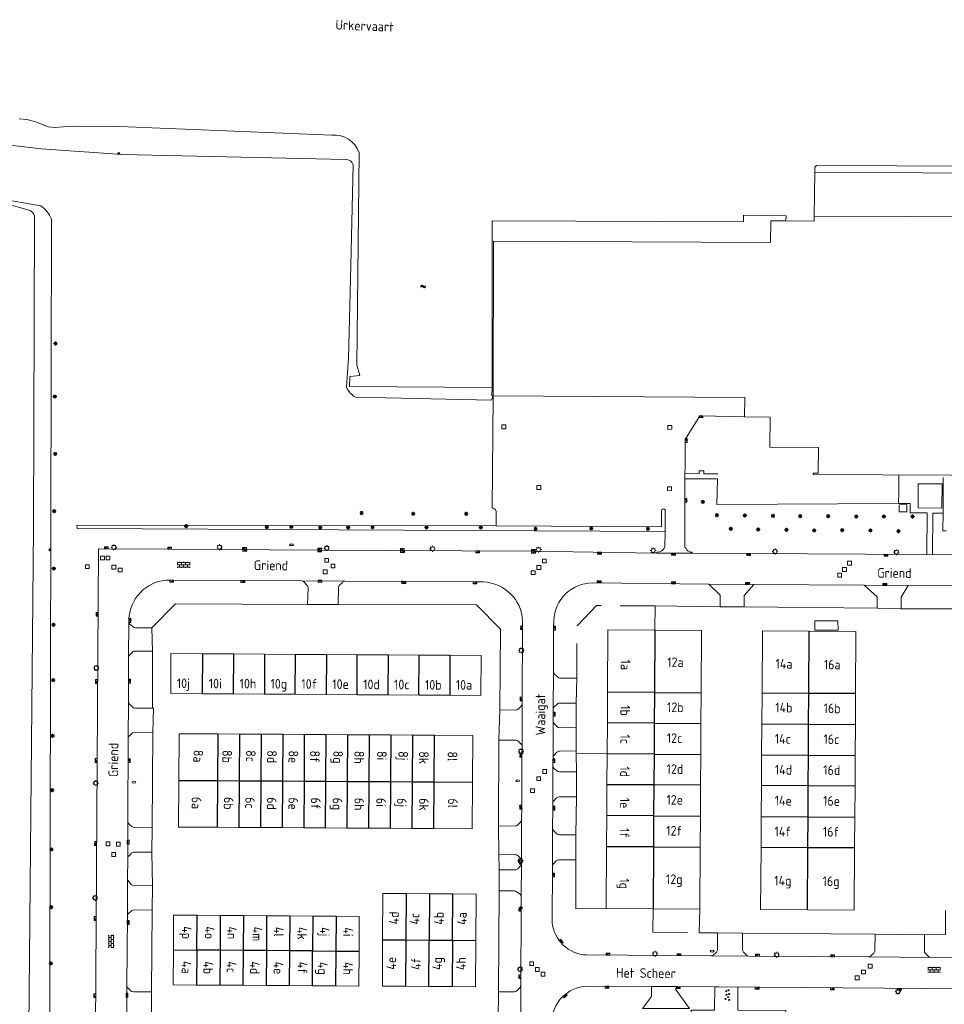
# Model space of a CAD drawing. Extents: x 168769 to 512904, y 516715 to 1559940.
# Tile 34 of 186: x 171259 to 171499, y 518674 to 518929. Entities that reach past the tile are written whole.
import ezdxf

# ---------------------------------------------------------------- set-up
doc = ezdxf.new("R2010")
doc.units = 0
doc.header["$MEASUREMENT"] = 0
doc.linetypes.add('LP', pattern=[14, 9, -5])
doc.layers.get('0').update_dxf_attribs({"linetype": 'CONTINUOUS'})
for name, color, linetype, lineweight in [('+Overig_opstal_BWT', 4, 'CONTINUOUS', 0), ('B01_HOOFDGEBOUW', 10, 'CONTINUOUS', 0), ('B02_bijgebouw', 12, 'CONTINUOUS', 0), ('B07_scheidingsmuur', 14, 'CONTINUOUS', 25), ('Q07_KADEMUUR', 7, 'CONTINUOUS', 0), ('Q21_LANTAARNPAAL', 7, 'CONTINUOUS', 18), ('Q23_kolk', 7, 'CONTINUOUS', 18), ('Q26_BOOM', 7, 'CONTINUOUS', 18), ('Q28_rioolput', 7, 'CONTINUOUS', 18), ('Q92_BRANDKRAAN', 7, 'CONTINUOUS', 0), ('Q96_STRAATKOLK', 7, 'CONTINUOUS', 0), ('Q97_TROTTOIRKOLK', 7, 'CONTINUOUS', 0), ('S02_symb_open_verh', 7, 'CONTINUOUS', 13), ('T03_HEK', 34, 'CONTINUOUS', 0), ('T09_INSTEEKSLOOT', 72, 'CONTINUOUS', 0), ('T51_CULTUURSCHEIDING', 3, 'CONTINUOUS', 0), ('V00_kant_verharding', 252, 'CONTINUOUS', 0), ('V012_Kant_beton_verh', 252, 'CONTINUOUS', 0), ('W00_KANT_WATER', 140, 'CONTINUOUS', 0)]:
    doc.layers.add(name, color=color, linetype=linetype, lineweight=lineweight)
for name, color, linetype in [('S04_Talud', 7, 'CONTINUOUS'), ('S05_Water', 132, 'CONTINUOUS'), ('S10_Beton', 7, 'CONTINUOUS'), ('Z02_Huisnummer', 253, 'CONTINUOUS'), ('Z06_STRAATNAAM', 7, 'CONTINUOUS'), ('Z07_WATERLOOPNAAM', 7, 'CONTINUOUS')]:
    doc.layers.add(name, color=color, linetype=linetype)
doc.styles.add('ISOCP', font='isocp.shx', dxfattribs={"height": 1.8})

# ---------------------------------------------------------------- blocks, each defined once
blk = doc.blocks.new('Q28')
at = {"color": 0}
blk.add_lwpolyline([(1, 1), (1, -1), (-1, -1), (-1, 1)], close=True, dxfattribs=at)
blk = doc.blocks.new('Q92')
at = {"color": 0}
blk.add_ellipse((0, 0), major_axis=(-0.991, 0), ratio=0.499983, start_param=1.570796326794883, end_param=7.853981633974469, dxfattribs=at)
blk = doc.blocks.new('Q96')
for p, q in [((-1, 0.88), (1, 0.88)), ((-1, 0.75), (1, 0.75)), ((-1, 0.63), (1, 0.63)), ((-1, 0.5), (1, 0.5)), ((-1, 0.38), (1, 0.38)), ((-1, 0.25), (1, 0.25)), ((-1, 0.12), (1, 0.12))]:
    blk.add_line(p, q)
at = {"color": 0}
blk.add_lwpolyline([(1, 1), (1, 0), (-1, 0), (-1, 1), (1, 1)], dxfattribs=at)
blk = doc.blocks.new('S024')
at = {"color": 0}
for p, q in [((0, 1.2), (6.7, 1.2)), ((0, 0), (6.7, 0)), ((0.2, 1.2), (0.2, 0)), ((1.25, 1.5), (1.25, 1.2)), ((1.25, 0), (1.25, -1.2)), ((2.3, 1.2), (2.3, 0)), ((3.35, 1.5), (3.35, 1.2)), ((3.35, 0), (3.35, -1.2)), ((4.4, 1.2), (4.4, 0)), ((5.45, 1.5), (5.45, 1.2)), ((5.45, 0), (5.45, -1.2)), ((6.5, 1.2), (6.5, 0)), ((0, -1.2), (6.7, -1.2)), ((0.2, -1.2), (0.2, -1.5)), ((2.3, -1.2), (2.3, -1.5)), ((4.4, -1.2), (4.4, -1.5)), ((6.5, -1.2), (6.5, -1.5))]:
    blk.add_line(p, q, dxfattribs=at)
blk = doc.blocks.new('S05')
at = {"color": 0}
for p, q in [((0.08, 0.3), (0.38, 0.59)), ((0.11, -0.19), (0.41, 0.09)), ((0.38, 0.59), (0.68, 0.71)), ((0.41, 0.09), (0.71, 0.21)), ((0.68, 0.71), (1.01, 0.62)), ((0.71, 0.21), (1.02, 0.12)), ((1.01, 0.62), (1.33, 0.37)), ((1.02, 0.12), (1.36, -0.12)), ((1.33, 0.37), (1.66, 0.13)), ((1.66, 0.13), (1.97, 0.04)), ((1.97, 0.04), (2.28, 0.16)), ((2.28, 0.16), (2.58, 0.44)), ((1.36, -0.12), (1.68, -0.37)), ((1.68, -0.37), (2, -0.46)), ((2, -0.46), (2.31, -0.33)), ((2.31, -0.33), (2.61, -0.05))]:
    blk.add_line(p, q, dxfattribs=at)
blk = doc.blocks.new('Q21')
at = {"color": 0}
for points in [[(-1.5, 0), (-1, 0)], [(-1.06, 1.06), (-0.71, 0.71)], [(0, 1.5), (0, 1)], [(1.06, 1.06), (0.71, 0.71)], [(1.5, 0), (1, 0)], [(-1.06, -1.06), (-0.71, -0.71)], [(0, -1.5), (0, -1)], [(1.06, -1.06), (0.71, -0.71)]]:
    blk.add_lwpolyline(points, dxfattribs=at)
blk.add_circle((0, 0), 1, dxfattribs=at)
blk = doc.blocks.new('Q26')
at = {"color": 0}
for p, q in [((-1, 0), (1, 0)), ((-0.7, 0.7), (0.7, -0.7)), ((0.7, 0.7), (-0.7, -0.7)), ((0, 1), (0, -1))]:
    blk.add_line(p, q, dxfattribs=at)
blk = doc.blocks.new('Q23')
at = {"color": 0}
blk.add_lwpolyline([(0.99, -0.5), (-0.99, -0.5), (-0.99, 0.5), (0.99, 0.5), (0.99, -0.5)], dxfattribs=at)
blk = doc.blocks.new('Q97')
blk.add_hatch(color=256).paths.add_polyline_path([(-1, 1), (-1, 0), (1, 1)])
blk.add_line((1, 1), (-1, 0))
at = {"color": 0}
for points in [[(-1, 0), (-1, 1), (1, 1), (1, 0), (-1, 0)], [(0, 0.8), (0, 1)]]:
    blk.add_lwpolyline(points, dxfattribs=at)
blk = doc.blocks.new('S04')
at = {"color": 0}
for p, q in [((0, 0.5), (0.5, 0.5)), ((0, 0.25), (1, 0.25)), ((0, 0), (0.5, 0)), ((0, -0.25), (1, -0.25)), ((0, -0.5), (0.5, -0.5))]:
    blk.add_line(p, q, dxfattribs=at)
blk = doc.blocks.new('BETON4')
for centre in [(-2.522, 0.677), (-0.58, 1.017), (1.096, 0.407), (2.536, 0.927), (-2.022, -0.677), (-0.17, -0.453), (2.008, -0.927)]:
    blk.add_circle(centre, 0.24)

msp = doc.modelspace()

# ---------------------------------------------------------------- linework, layer by layer
at = {"layer": '+Overig_opstal_BWT'}
msp.add_lwpolyline([(171464.97, 518772.95), (171465, 518770.52), (171471.01, 518770.5), (171470.98, 518772.94), (171464.97, 518772.95)], dxfattribs=at)
at = {"layer": 'B01_HOOFDGEBOUW'}
for points in [[(171381.69, 518831.28), (171446.83, 518830.8), (171446.82, 518825.83), (171453.44, 518825.78), (171453.39, 518817.98), (171465.97, 518817.89), (171465.86, 518811.23), (171464.54, 518811.24), (171464.54, 518810.87), (171535.91, 518810.54), (171535.91, 518810.91), (171533.24, 518810.93), (171533.49, 518877.2), (171536.2, 518877.19), (171536.2, 518877.56), (171464.85, 518877.84)], [(171464.85, 518877.84), (171464.85, 518876.54), (171457.52, 518876.59)], [(171457.52, 518876.59), (171453.59, 518876.6), (171453.56, 518871.05), (171381.77, 518871.35), (171381.69, 518831.28)], [(171486.84, 518803.06), (171488.83, 518803.09), (171488.86, 518801.24), (171486.87, 518801.21), (171486.84, 518803.06)], [(171423.55, 518770.51), (171411.42, 518770.58), (171411.32, 518754.48)], [(171435.66, 518770.44), (171423.55, 518770.51)], [(171435.56, 518754.33), (171435.66, 518770.44)], [(171463.55, 518770.27), (171451.44, 518770.35), (171451.34, 518754.23)], [(171475.56, 518754.08), (171475.66, 518770.19), (171463.55, 518770.27)], [(171298.16, 518754.1), (171298.22, 518764.46), (171306.49, 518764.41)], [(171306.49, 518764.41), (171314.49, 518764.36)], [(171314.49, 518764.36), (171322.49, 518764.31)], [(171322.49, 518764.31), (171330.49, 518764.27)], [(171330.49, 518764.27), (171338.49, 518764.22)], [(171338.49, 518764.22), (171346.49, 518764.17)], [(171346.49, 518764.17), (171354.49, 518764.12)], [(171354.49, 518764.12), (171362.49, 518764.07)], [(171362.49, 518764.07), (171370.49, 518764.02)], [(171370.49, 518764.02), (171378.57, 518763.97), (171378.51, 518753.61), (171370.43, 518753.66)], [(171306.43, 518754.05), (171298.16, 518754.1)], [(171314.43, 518754), (171306.43, 518754.05)], [(171322.43, 518753.95), (171314.43, 518754)], [(171330.43, 518753.91), (171322.43, 518753.95)], [(171338.43, 518753.86), (171330.43, 518753.91)], [(171346.43, 518753.81), (171338.43, 518753.86)], [(171354.43, 518753.76), (171346.43, 518753.81)], [(171362.43, 518753.71), (171354.43, 518753.76)], [(171370.43, 518753.66), (171362.43, 518753.71)], [(171411.32, 518754.48), (171411.27, 518746.48)], [(171435.51, 518746.33), (171435.56, 518754.33)], [(171451.34, 518754.23), (171451.28, 518746.23)], [(171475.51, 518746.08), (171475.56, 518754.08)], [(171411.27, 518746.48), (171411.22, 518738.48)], [(171435.46, 518738.33), (171435.51, 518746.33)], [(171451.28, 518746.23), (171451.23, 518738.23)], [(171475.46, 518738.08), (171475.51, 518746.08)], [(171300.23, 518731.61), (171300.32, 518743.71)], [(171300.32, 518743.71), (171310.36, 518743.65)], [(171310.36, 518743.65), (171315.96, 518743.61)], [(171315.96, 518743.61), (171321.56, 518743.58)], [(171321.56, 518743.58), (171327.16, 518743.55)], [(171327.16, 518743.55), (171332.76, 518743.51)], [(171332.76, 518743.51), (171338.36, 518743.48)], [(171338.36, 518743.48), (171343.96, 518743.45)], [(171343.96, 518743.45), (171349.56, 518743.41)], [(171349.56, 518743.41), (171355.16, 518743.38)], [(171355.16, 518743.38), (171360.76, 518743.35)], [(171360.76, 518743.35), (171366.36, 518743.31)], [(171366.36, 518743.31), (171376.41, 518743.25)], [(171376.41, 518743.25), (171376.34, 518731.16)], [(171411.22, 518738.48), (171411.17, 518730.48)], [(171435.41, 518730.33), (171435.46, 518738.33)], [(171451.23, 518738.23), (171451.18, 518730.24)], [(171475.41, 518730.08), (171475.46, 518738.08)], [(171300.15, 518719.52), (171300.23, 518731.61)], [(171376.34, 518731.16), (171376.26, 518719.06)], [(171411.17, 518730.48), (171411.12, 518722.48)], [(171435.35, 518722.33), (171435.41, 518730.33)], [(171451.18, 518730.24), (171451.13, 518722.24)], [(171475.36, 518722.08), (171475.41, 518730.08)], [(171411.12, 518722.48), (171411.07, 518714.41)], [(171435.3, 518714.33), (171435.35, 518722.33)], [(171451.13, 518722.24), (171451.08, 518714.24)], [(171475.31, 518714.08), (171475.36, 518722.08)], [(171310.21, 518719.46), (171300.15, 518719.52)], [(171315.81, 518719.43), (171310.21, 518719.46)], [(171321.41, 518719.39), (171315.81, 518719.43)], [(171327.01, 518719.36), (171321.41, 518719.39)], [(171332.61, 518719.33), (171327.01, 518719.36)], [(171338.21, 518719.29), (171332.61, 518719.33)], [(171343.81, 518719.26), (171338.21, 518719.29)], [(171349.41, 518719.23), (171343.81, 518719.26)], [(171355.01, 518719.19), (171349.41, 518719.23)], [(171360.61, 518719.16), (171355.01, 518719.19)], [(171366.21, 518719.12), (171360.61, 518719.16)], [(171376.26, 518719.06), (171366.21, 518719.12)], [(171411.07, 518714.41), (171410.97, 518698.36), (171423.09, 518698.29)], [(171423.09, 518698.29), (171435.2, 518698.22), (171435.3, 518714.33)], [(171451.08, 518714.24), (171450.97, 518698.11), (171463.08, 518698.05)], [(171475.2, 518697.97), (171475.31, 518714.08)], [(171353.13, 518702.31), (171353.05, 518690.3)], [(171359.21, 518702.27), (171353.13, 518702.31)], [(171365.21, 518702.23), (171359.21, 518702.27)], [(171371.2, 518702.18), (171365.21, 518702.23)], [(171377.19, 518690.13), (171377.26, 518702.14), (171371.2, 518702.18)], [(171304.99, 518696.63), (171298.89, 518696.67), (171298.85, 518687.67)], [(171310.99, 518696.59), (171304.99, 518696.63)], [(171316.99, 518696.55), (171310.99, 518696.59)], [(171322.99, 518696.51), (171316.99, 518696.55)], [(171328.99, 518696.47), (171322.99, 518696.51)], [(171334.99, 518696.43), (171328.99, 518696.47)], [(171340.99, 518696.39), (171334.99, 518696.43)], [(171347.01, 518696.35), (171340.99, 518696.39)], [(171346.97, 518687.34), (171347.01, 518696.35)], [(171463.08, 518698.05), (171475.2, 518697.97)], [(171353.05, 518690.3), (171352.98, 518678.3), (171359.03, 518678.26)], [(171371.03, 518678.17), (171377.11, 518678.13), (171377.19, 518690.13)], [(171298.85, 518687.67), (171298.82, 518678.61), (171304.87, 518678.57)], [(171340.87, 518678.33), (171346.93, 518678.29), (171346.97, 518687.34)], [(171304.87, 518678.57), (171310.87, 518678.53)], [(171310.87, 518678.53), (171316.87, 518678.49)], [(171316.87, 518678.49), (171322.87, 518678.45)], [(171322.87, 518678.45), (171328.87, 518678.41)], [(171328.87, 518678.41), (171334.87, 518678.37)], [(171334.87, 518678.37), (171340.87, 518678.33)], [(171359.03, 518678.26), (171365.03, 518678.22)], [(171365.03, 518678.22), (171371.03, 518678.17)]]:
    msp.add_lwpolyline(points, dxfattribs=at)
at = {"layer": 'B02_bijgebouw'}
msp.add_lwpolyline([(171491.8, 518808.44), (171497.95, 518808.42), (171497.9, 518802.18), (171491.75, 518802.2), (171491.8, 518808.44)], dxfattribs=at)
at = {"layer": 'B07_scheidingsmuur'}
for points in [[(171423.55, 518770.51), (171423.45, 518754.4)], [(171463.45, 518754.16), (171463.55, 518770.27)], [(171306.43, 518754.05), (171306.49, 518764.41)], [(171314.43, 518754), (171314.49, 518764.36)], [(171322.49, 518764.31), (171322.43, 518753.95)], [(171330.43, 518753.91), (171330.49, 518764.27)], [(171338.49, 518764.22), (171338.43, 518753.86)], [(171346.43, 518753.81), (171346.49, 518764.17)], [(171354.49, 518764.12), (171354.43, 518753.76)], [(171362.43, 518753.71), (171362.49, 518764.07)], [(171370.49, 518764.02), (171370.43, 518753.66)], [(171423.45, 518754.4), (171411.32, 518754.48)], [(171423.45, 518754.4), (171423.39, 518746.4)], [(171423.45, 518754.4), (171435.56, 518754.33)], [(171463.45, 518754.16), (171451.34, 518754.23)], [(171463.39, 518746.16), (171463.45, 518754.16)], [(171475.56, 518754.08), (171463.45, 518754.16)], [(171423.39, 518746.4), (171411.27, 518746.48)], [(171423.39, 518746.4), (171423.35, 518738.41)], [(171423.39, 518746.4), (171435.51, 518746.33)], [(171451.28, 518746.23), (171463.39, 518746.16)], [(171463.34, 518738.16), (171463.39, 518746.16)], [(171463.39, 518746.16), (171475.51, 518746.08)], [(171310.36, 518743.65), (171310.29, 518731.55)], [(171315.96, 518743.61), (171315.89, 518731.52)], [(171321.56, 518743.58), (171321.49, 518731.49)], [(171327.16, 518743.55), (171327.09, 518731.45)], [(171332.76, 518743.51), (171332.69, 518731.42)], [(171338.36, 518743.48), (171338.29, 518731.39)], [(171343.96, 518743.45), (171343.89, 518731.35)], [(171349.56, 518743.41), (171349.49, 518731.32)], [(171355.16, 518743.38), (171355.09, 518731.29)], [(171360.76, 518743.35), (171360.69, 518731.25)], [(171366.36, 518743.31), (171366.29, 518731.22)], [(171423.35, 518738.41), (171411.22, 518738.48)], [(171423.35, 518738.41), (171423.3, 518730.41)], [(171423.35, 518738.41), (171435.46, 518738.33)], [(171451.23, 518738.23), (171463.34, 518738.16)], [(171463.29, 518730.16), (171463.34, 518738.16)], [(171463.34, 518738.16), (171475.46, 518738.08)], [(171300.23, 518731.61), (171310.29, 518731.55)], [(171310.29, 518731.55), (171310.21, 518719.46)], [(171310.29, 518731.55), (171315.89, 518731.52)], [(171315.89, 518731.52), (171315.81, 518719.43)], [(171315.89, 518731.52), (171321.49, 518731.49)], [(171321.49, 518731.49), (171321.41, 518719.39)], [(171321.49, 518731.49), (171327.09, 518731.45)], [(171327.09, 518731.45), (171327.01, 518719.36)], [(171327.09, 518731.45), (171332.69, 518731.42)], [(171332.69, 518731.42), (171332.61, 518719.33)], [(171332.69, 518731.42), (171338.29, 518731.39)], [(171338.29, 518731.39), (171338.21, 518719.29)], [(171338.29, 518731.39), (171343.89, 518731.35)], [(171343.89, 518731.35), (171343.81, 518719.26)], [(171343.89, 518731.35), (171349.49, 518731.32)], [(171349.49, 518731.32), (171349.41, 518719.23)], [(171349.49, 518731.32), (171355.09, 518731.29)], [(171355.09, 518731.29), (171355.01, 518719.19)], [(171355.09, 518731.29), (171360.69, 518731.25)], [(171360.69, 518731.25), (171360.61, 518719.16)], [(171360.69, 518731.25), (171366.29, 518731.22)], [(171366.29, 518731.22), (171366.21, 518719.12)], [(171366.29, 518731.22), (171376.34, 518731.16)], [(171423.3, 518730.41), (171411.17, 518730.48)], [(171423.3, 518730.41), (171423.24, 518722.41)], [(171435.41, 518730.33), (171423.3, 518730.41)], [(171463.29, 518730.16), (171451.18, 518730.24)], [(171463.24, 518722.16), (171463.29, 518730.16)], [(171475.41, 518730.08), (171463.29, 518730.16)], [(171423.24, 518722.41), (171411.12, 518722.48)], [(171423.24, 518722.41), (171423.19, 518714.41)], [(171423.24, 518722.41), (171435.35, 518722.33)], [(171451.13, 518722.24), (171463.24, 518722.16)], [(171463.19, 518714.16), (171463.24, 518722.16)], [(171463.24, 518722.16), (171475.36, 518722.08)], [(171423.19, 518714.41), (171411.07, 518714.41)], [(171423.19, 518714.41), (171423.09, 518698.29)], [(171423.19, 518714.41), (171435.3, 518714.33)], [(171463.19, 518714.16), (171451.08, 518714.24)], [(171463.08, 518698.05), (171463.19, 518714.16)], [(171475.31, 518714.08), (171463.19, 518714.16)], [(171359.12, 518690.26), (171359.21, 518702.27)], [(171365.21, 518702.23), (171365.12, 518690.21)], [(171371.12, 518690.17), (171371.2, 518702.18)], [(171304.93, 518687.62), (171304.99, 518696.63)], [(171310.99, 518696.59), (171310.93, 518687.58)], [(171316.99, 518696.55), (171316.93, 518687.54)], [(171322.99, 518696.51), (171322.93, 518687.5)], [(171328.99, 518696.47), (171328.93, 518687.46)], [(171334.99, 518696.43), (171334.93, 518687.42)], [(171340.99, 518696.39), (171340.93, 518687.38)], [(171353.05, 518690.3), (171359.12, 518690.26)], [(171359.03, 518678.26), (171359.12, 518690.26)], [(171359.12, 518690.26), (171365.12, 518690.21)], [(171365.03, 518678.22), (171365.12, 518690.21)], [(171365.12, 518690.21), (171371.12, 518690.17)], [(171371.12, 518690.17), (171371.03, 518678.17)], [(171371.12, 518690.17), (171377.19, 518690.13)], [(171298.85, 518687.67), (171304.93, 518687.62)], [(171304.93, 518687.62), (171304.87, 518678.57)], [(171310.93, 518687.58), (171304.93, 518687.62)], [(171310.93, 518687.58), (171310.87, 518678.53)], [(171316.93, 518687.54), (171310.93, 518687.58)], [(171316.93, 518687.54), (171316.87, 518678.49)], [(171322.93, 518687.5), (171316.93, 518687.54)], [(171322.93, 518687.5), (171322.87, 518678.45)], [(171328.93, 518687.46), (171322.93, 518687.5)], [(171328.93, 518687.46), (171328.87, 518678.41)], [(171334.93, 518687.42), (171328.93, 518687.46)], [(171334.87, 518678.37), (171334.93, 518687.42)], [(171334.93, 518687.42), (171340.93, 518687.38)], [(171340.93, 518687.38), (171340.87, 518678.33)], [(171340.93, 518687.38), (171346.97, 518687.34)]]:
    msp.add_lwpolyline(points, dxfattribs=at)
at = {"layer": 'Q07_KADEMUUR'}
for points in [[(171548.8, 518890.66), (171465.42, 518890.96), (171464.99, 518890.56), (171464.98, 518889.18)], [(171464.98, 518889.18), (171464.85, 518877.84)], [(171457.52, 518876.59), (171457.57, 518877.96), (171446.54, 518878.06), (171446.54, 518876.35), (171381.44, 518876.64), (171381.4, 518833.41)], [(171381.4, 518833.41), (171344.46, 518833.65)], [(171381.4, 518833.41), (171381.33, 518831.3), (171381.69, 518831.28)]]:
    msp.add_lwpolyline(points, dxfattribs=at)
at = {"layer": 'T03_HEK', "linetype": 'LP'}
for points in [[(171498.22, 518801.08), (171498.27, 518810.71)], [(171541, 518796), (171498.19, 518796.25), (171498.22, 518801.08)], [(171403.34, 518758.12), (171403.42, 518771.65), (171408.45, 518776.91)], [(171423.57, 518770.58), (171423.62, 518776.81), (171408.45, 518776.91)], [(171403.18, 518745.28), (171403.22, 518751.63)], [(171403.21, 518738.56), (171403.16, 518739.22)], [(171403.21, 518738.56), (171411.22, 518738.49)], [(171423.09, 518698.29), (171423.06, 518692.23), (171435.08, 518692.12), (171435.2, 518698.22)]]:
    msp.add_lwpolyline(points, dxfattribs=at)
at = {"layer": 'T09_INSTEEKSLOOT'}
for points in [[(171381.69, 518831.28), (171381.29, 518830.12), (171346.12, 518830.9, -0.187436), (171343.67, 518833.51), (171344.21, 518841.03), (171344.73, 518861.46), (171345.45, 518891.1, 0.327973), (171343.48, 518892.55), (171285.64, 518893.78), (171264.61, 518895.32), (171255.83, 518896.29)], [(171266.78, 518639.68), (171267.27, 518877.06, 0.14346), (171264.55, 518880.48), (171253.5, 518882.41, 0.23998), (171251.02, 518879.79)]]:
    msp.add_lwpolyline(points, format="xyb", dxfattribs=at)
at = {"layer": 'T51_CULTUURSCHEIDING'}
for points in [[(171486.7, 518803.33), (171439.63, 518803.13), (171439.76, 518809.72)], [(171426.2, 518796.12), (171273.94, 518796.91), (171273.87, 518797.73), (171382.46, 518797.55)], [(171293.31, 518771.15), (171299.42, 518777.38)], [(171299.42, 518777.38), (171333.62, 518777.18)], [(171383.37, 518749.86), (171383.55, 518770.76), (171377.33, 518777.07), (171341.57, 518777.16)], [(171423.62, 518776.81), (171440.46, 518776.59)], [(171446.66, 518776.55), (171481.18, 518776.21)], [(171487.37, 518776.1), (171511.48, 518776.08)], [(171293.42, 518765.11), (171293.43, 518750.34)], [(171293.54, 518744), (171293.37, 518719.33)], [(171383.19, 518742.05), (171383.06, 518719.78)], [(171403.26, 518733.79), (171403.21, 518738.56)], [(171403.11, 518717.52), (171403.24, 518727.33)], [(171293.31, 518712.97), (171293.4, 518704.24)], [(171383.19, 518712.4), (171383.24, 518708.44)], [(171403.1, 518711.03), (171403.1, 518698.33), (171410.97, 518698.36)], [(171383.05, 518676.81), (171383.22, 518702.99)], [(171293.36, 518698), (171293.2, 518676.77)], [(171493.41, 518691.53), (171498.81, 518691.64), (171498.81, 518697.84)], [(171435.08, 518692.12), (171439.81, 518692.11)], [(171446.28, 518691.98), (171480.62, 518691.76)]]:
    msp.add_lwpolyline(points, dxfattribs=at)
at = {"layer": 'V00_kant_verharding'}
for p, q in [((171437.58, 518782.44), (171440.49, 518779.57)), ((171449.18, 518782.37), (171437.58, 518782.44)), ((171446.69, 518779.51), (171449.18, 518782.37)), ((171440.49, 518779.57), (171440.46, 518776.59)), ((171446.66, 518776.55), (171446.69, 518779.51)), ((171333.62, 518777.18), (171341.57, 518777.16)), ((171440.46, 518776.59), (171446.66, 518776.55)), ((171383.37, 518749.86), (171383.19, 518742.05)), ((171383.06, 518719.78), (171383.19, 518712.4)), ((171383.24, 518708.44), (171383.22, 518702.99))]:
    msp.add_line(p, q, dxfattribs=at)
for points in [[(171548.8, 518890.66), (171548.71, 518888.92), (171464.98, 518889.18)], [(171439.89, 518811.01), (171436.21, 518811.03), (171436.23, 518811.8), (171435.02, 518811.8), (171435.03, 518811.02), (171431.36, 518811.13)], [(171493.99, 518790.13), (171494.06, 518800.91), (171489.68, 518800.94), (171489.72, 518803.33), (171486.7, 518803.33), (171486.73, 518806.34), (171486.78, 518810.77)], [(171439.76, 518809.72), (171431.38, 518809.76)], [(171495.52, 518790.12), (171495.56, 518800.89), (171498.22, 518800.87)], [(171407.63, 518790.76), (171424.09, 518790.53)], [(171424.09, 518790.53), (171433.21, 518790.46)], [(171298.42, 518783.49), (171316.86, 518783.37), (171332.09, 518783.28)], [(171332.09, 518783.28), (171343.29, 518783.21)], [(171343.29, 518783.21), (171358.53, 518783.15), (171376.97, 518783.06), (171379.21, 518783.03)], [(171407.42, 518782.78), (171437.58, 518782.44)], [(171449.18, 518782.37), (171477.8, 518782.16)], [(171477.8, 518782.16), (171489.2, 518782.08)], [(171481.18, 518776.21), (171481.17, 518779.19), (171477.8, 518782.16)], [(171489.2, 518782.08), (171487.39, 518779.05), (171487.37, 518776.14)], [(171489.2, 518782.08), (171525.6, 518781.82)], [(171487.37, 518776.1), (171481.18, 518776.21)], [(171287.33, 518772.73), (171287.26, 518763.53)], [(171389.31, 518772.98), (171389.31, 518771.19), (171389.21, 518752.71), (171389.2, 518751.48)], [(171293.31, 518771.15), (171293.42, 518765.11)], [(171287.26, 518763.53), (171287.22, 518752.02)], [(171397.31, 518759.8), (171397.24, 518749.98)], [(171403.22, 518751.63), (171403.34, 518758.12)], [(171287.22, 518752.02), (171287.14, 518742.46)], [(171293.43, 518750.34), (171293.67, 518750.33)], [(171293.67, 518750.33), (171293.54, 518744)], [(171389.2, 518751.48), (171389.17, 518740.39)], [(171397.22, 518746.99), (171397.24, 518748.75), (171397.24, 518749.98)], [(171397.22, 518746.99), (171397.19, 518737.48)], [(171403.16, 518739.22), (171403.18, 518745.28)], [(171287.14, 518742.46), (171287.04, 518721.01)], [(171389.17, 518740.39), (171389.13, 518738.13), (171389.09, 518724.67), (171389.05, 518721.42)], [(171397.17, 518735.48), (171397.17, 518736.73), (171397.19, 518737.48)], [(171397.17, 518735.48), (171397.12, 518725.65)], [(171403.24, 518727.33), (171403.26, 518733.79)], [(171397.09, 518719.2), (171397.12, 518724.42), (171397.12, 518725.65)], [(171287.04, 518721.01), (171287.02, 518711.32)], [(171293.37, 518719.33), (171293.31, 518712.97)], [(171389.05, 518721.42), (171389, 518710.64)], [(171397.06, 518709.32), (171397.09, 518719.2)], [(171403.11, 518717.52), (171403.1, 518711.03)], [(171287.02, 518711.32), (171286.99, 518706.06)], [(171389, 518710.15), (171388.96, 518701.41)], [(171389, 518710.64), (171389.01, 518710.39), (171389, 518710.15)], [(171286.99, 518706.06), (171286.93, 518696.46)], [(171293.4, 518704.24), (171293.36, 518698)], [(171388.96, 518701.41), (171388.93, 518698.19), (171388.81, 518678.51)], [(171286.93, 518696.46), (171286.82, 518678.5)], [(171439.81, 518692.11), (171446.28, 518691.98)], [(171480.62, 518691.76), (171493.41, 518691.53)], [(171438.07, 518686.12), (171447.94, 518686.07)], [(171447.94, 518686.07), (171478.86, 518685.85)], [(171478.86, 518685.85), (171495.06, 518685.68)], [(171495.06, 518685.68), (171503.25, 518685.61)], [(171286.82, 518678.5), (171286.67, 518660.15)], [(171388.74, 518660.82), (171388.81, 518678.51)], [(171422.68, 518678.21), (171405.92, 518678.31)], [(171420.4, 518672.46), (171422.66, 518675.55), (171422.68, 518678.21), (171429.41, 518678.15), (171428.89, 518677.47), (171432.54, 518672.46), (171420.4, 518672.46)], [(171525.85, 518677.41), (171429.41, 518678.15)], [(171293.2, 518676.77), (171293.21, 518661.69)], [(171382.87, 518662.5), (171383.05, 518676.66)]]:
    msp.add_lwpolyline(points, dxfattribs=at)
for points in [[(171381.69, 518831.28), (171381.39, 518802.18, -0.448604), (171382.47, 518801.17), (171382.46, 518797.55), (171425.27, 518797.32), (171425.3, 518801.45, -1.065467), (171426.28, 518801.47), (171426.2, 518796.12), (171426.14, 518792.14, -0.304973), (171424.11, 518790.71), (171424.09, 518790.53)], [(171433.21, 518790.46), (171433.2, 518790.72, -0.374788), (171431.29, 518792.73), (171431.32, 518795.98), (171431.36, 518804.18), (171431.4, 518819.7), (171431.4, 518819.97), (171435.22, 518826.11), (171435.52, 518826.1), (171446.82, 518825.83)], [(171433.21, 518790.46), (171537.84, 518789.88), (171537.86, 518790.19, 0.408621), (171539.96, 518792.13), (171539.98, 518795.64), (171549.98, 518795.51), (171549.96, 518791.95, 0.351932), (171551.79, 518790.05)], [(171273.35, 518487.67, 0.221966), (171277.85, 518495.4), (171278.18, 518584.06), (171278.5, 518639.47), (171279.42, 518791.61), (171297.88, 518791.53), (171336.76, 518791.3), (171392.1, 518790.97), (171407.63, 518790.76)], [(171298.42, 518783.49), (171296.91, 518783.5, 0.367431), (171287.34, 518773.62), (171287.33, 518772.73)], [(171332.09, 518783.28, -0.112564), (171332.5, 518783.18, -0.081014), (171332.75, 518783), (171333.45, 518782.22, -0.166243), (171333.74, 518781.61), (171333.62, 518777.18)], [(171341.57, 518777.16), (171341.59, 518781.57, -0.194769), (171341.87, 518782.23), (171342.62, 518782.93, -0.243605), (171343.29, 518783.21)], [(171379.21, 518783.03, -0.385691), (171389.31, 518772.98)], [(171397.31, 518759.8), (171397.33, 518771.06), (171397.36, 518773.02, -0.401203), (171407.42, 518782.78)], [(171287.33, 518772.73, 0.213585), (171287.61, 518772.1), (171288.43, 518771.39, 0.219064), (171289.08, 518771.16), (171293.31, 518771.15)], [(171293.42, 518765.11), (171289, 518765.13, 0.204794), (171288.31, 518764.88), (171287.55, 518764.17, 0.135528), (171287.26, 518763.53)], [(171403.34, 518758.12), (171398.98, 518758.12, -0.184306), (171398.32, 518758.4), (171397.58, 518759.15, -0.237823), (171397.31, 518759.8)], [(171287.22, 518752.02, 0.216274), (171287.5, 518751.35), (171288.24, 518750.64, 0.193021), (171288.9, 518750.36), (171293.43, 518750.34)], [(171389.2, 518751.48, -0.179649), (171388.93, 518750.8), (171388.2, 518750.09, -0.211191), (171387.5, 518749.84), (171383.37, 518749.86)], [(171397.24, 518749.98, -0.176036), (171397.52, 518750.65), (171398.24, 518751.39, -0.1649), (171398.94, 518751.65), (171403.22, 518751.63)], [(171403.18, 518745.28), (171398.86, 518745.25, -0.184871), (171398.21, 518745.57), (171397.5, 518746.32, -0.162056), (171397.22, 518746.99)], [(171293.54, 518744), (171288.89, 518744.09, 0.178885), (171288.2, 518743.83), (171287.46, 518743.12, 0.188115), (171287.14, 518742.46)], [(171383.19, 518742.05), (171387.52, 518742.03, -0.213412), (171388.15, 518741.79), (171388.88, 518741.06, -0.228269), (171389.17, 518740.39)], [(171397.19, 518737.48, -0.215752), (171397.46, 518738.15), (171398.17, 518738.88, -0.177203), (171398.84, 518739.18), (171403.16, 518739.22)], [(171403.26, 518733.79), (171398.83, 518733.81, -0.16611), (171398.16, 518734.08), (171397.42, 518734.81, -0.147294), (171397.17, 518735.48)], [(171397.12, 518725.65, -0.18719), (171397.41, 518726.34), (171398.13, 518727.09, -0.17765), (171398.77, 518727.36), (171403.24, 518727.33)], [(171287.04, 518721.01, 0.151564), (171287.35, 518720.33), (171288.1, 518719.61, 0.14058), (171288.76, 518719.36), (171293.37, 518719.33)], [(171389.05, 518721.42, -0.160228), (171388.79, 518720.76), (171388.06, 518720.06, -0.187913), (171387.38, 518719.77), (171383.06, 518719.78)], [(171403.11, 518717.52), (171398.79, 518717.53, -0.200717), (171398.11, 518717.81), (171397.38, 518718.53, -0.226732), (171397.09, 518719.2)], [(171293.31, 518712.97), (171288.71, 518713, 0.160305), (171288.03, 518712.71), (171287.3, 518712, 0.199287), (171287.02, 518711.32)], [(171383.19, 518712.4), (171387.38, 518712.34, -0.17356), (171388.05, 518712.1), (171388.77, 518711.34, -0.158984), (171389, 518710.64)], [(171389, 518710.15, -0.187604), (171388.75, 518709.47), (171388.05, 518708.7, -0.192502), (171387.37, 518708.42), (171383.24, 518708.44)], [(171438.07, 518686.12), (171405.86, 518686.35, -0.369442), (171396.96, 518694.77), (171396.95, 518697.22), (171397.04, 518707.08), (171397.06, 518709.32)], [(171397.06, 518709.32, -0.153471), (171397.33, 518710.01), (171398.03, 518710.74, -0.205956), (171398.7, 518711.05), (171403.1, 518711.03)], [(171286.99, 518706.06, 0.214669), (171287.22, 518705.44), (171287.93, 518704.66, 0.114437), (171288.58, 518704.37), (171293.4, 518704.24)], [(171383.22, 518702.99), (171387.18, 518702.96, -0.148328), (171387.69, 518702.73), (171388.68, 518702.12, -0.218669), (171388.96, 518701.41)], [(171293.36, 518698), (171288.67, 518698.07, 0.173781), (171288.01, 518697.83), (171287.25, 518697.13, 0.175281), (171286.93, 518696.46)], [(171438.07, 518686.12, 0.137594), (171438.74, 518686.39), (171439.5, 518687.12, 0.221377), (171439.77, 518687.8), (171439.81, 518692.11)], [(171446.28, 518691.98), (171446.24, 518687.74, 0.145638), (171446.54, 518687.08), (171447.31, 518686.31, 0.170173), (171447.94, 518686.07)], [(171478.86, 518685.85, 0.222691), (171479.53, 518686.13), (171480.26, 518686.84, 0.180124), (171480.55, 518687.54), (171480.62, 518691.76)], [(171493.41, 518691.53), (171493.4, 518687.44, 0.174778), (171493.62, 518686.79), (171494.42, 518685.97, 0.137877), (171495.06, 518685.68)], [(171286.82, 518678.5, 0.190298), (171287.09, 518677.81), (171287.82, 518677.08, 0.201618), (171288.48, 518676.81), (171293.2, 518676.77)], [(171383.05, 518676.66), (171383.05, 518676.81), (171387.2, 518676.78, 0.162285), (171387.85, 518677.07), (171388.58, 518677.83, 0.208075), (171388.81, 518678.51)], [(171405.92, 518678.31, 0.383904), (171396.8, 518669.03), (171396.73, 518659.05)]]:
    msp.add_lwpolyline(points, format="xyb", dxfattribs=at)
at = {"layer": 'V012_Kant_beton_verh'}
msp.add_lwpolyline([(171433.02, 518668.23), (171432.99, 518672.07), (171439.01, 518672.09), (171439.08, 518678.08), (171445.04, 518678.03), (171445.03, 518672.03), (171457.5, 518671.94), (171457.19, 518627.9), (171432.69, 518628.07), (171433.02, 518668.23)], close=True, dxfattribs=at)
at = {"layer": 'W00_KANT_WATER'}
for points in [[(171258.9, 518903.1), (171260.9, 518902.9), (171263.2, 518902.3), (171266.4, 518901), (171268.1, 518900.8), (171272.7, 518901.2), (171284.9, 518901.1)], [(171343.67, 518833.51), (171344.21, 518841.03), (171344.73, 518861.46), (171345.45, 518891.1)], [(171381.29, 518830.12), (171346.12, 518830.9)]]:
    msp.add_lwpolyline(points, dxfattribs=at)
for points in [[(171344.46, 518833.65), (171344.46, 518833.65), (171344.52, 518836.31), (171347.18, 518836.5), (171346.36, 518839.22), (171346.96, 518894.27, 0.350112), (171339.91, 518898.83), (171284.9, 518901.1)], [(171345.45, 518891.1, 0.327973), (171343.48, 518892.55)], [(171261.14, 518639.78), (171262.59, 518796.88), (171262.86, 518877.95, 0.153608), (171261.75, 518879.31), (171255, 518881.18), (171253.29, 518879.79)], [(171346.12, 518830.9, -0.187436), (171343.67, 518833.51)]]:
    msp.add_lwpolyline(points, format="xyb", dxfattribs=at)

# ---------------------------------------------------------------- block references
at = {"layer": 'Q21_LANTAARNPAAL', "xscale": 0.5, "yscale": 0.5}
for p in [(171283.45, 518792), (171310.82, 518792.04), (171338.58, 518791.81), (171365.95, 518791.61), (171393.43, 518791.4), (171423.13, 518791.17), (171454.7, 518790.91), (171486.13, 518790.73), (171388.98, 518765.29), (171278.89, 518760.74), (171388.89, 518739.14), (171278.75, 518730.9), (171388.75, 518710.76), (171278.57, 518701.15), (171423.61, 518686.65), (171455.13, 518686.38), (171388.65, 518682.65), (171486.53, 518676.87)]:
    msp.add_blockref('Q21', p, dxfattribs=at)
at = {"layer": 'Q23_kolk', "xscale": 0.5, "yscale": 0.5}
msp.add_blockref('Q23', (171336.84, 518783.2), dxfattribs=at)
at = {"layer": 'Q23_kolk'}
for p, xscale, yscale, rotation in [((171287.17, 518715.6), 0.5, 0.5, 269.9186963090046), ((171286.84, 518675.95), 0.4999999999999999, 0.4999999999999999, 270.663808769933)]:
    msp.add_blockref('Q23', p, dxfattribs=dict(at, xscale=xscale, yscale=yscale, rotation=rotation))
at = {"layer": 'Q26_BOOM', "xscale": 0.5, "yscale": 0.5}
for p in [(171268.3, 518844.85), (171268.16, 518831.06), (171268.21, 518816.21), (171435.99, 518803.77), (171267.97, 518801.38), (171347.61, 518800.9), (171361, 518800.72), (171374.72, 518800.68), (171439.65, 518800.32), (171446.86, 518800.24), (171454.17, 518800.18), (171461.21, 518800.08), (171468.46, 518800.09), (171302.17, 518797.5), (171475.74, 518799.99), (171482.88, 518800.02), (171490.3, 518799.97), (171323.04, 518797.2), (171329.4, 518797.28), (171336.91, 518797.18), (171344.12, 518797.13), (171350.46, 518797.2), (171364.44, 518797.11), (171378.48, 518797.12), (171392.68, 518796.82), (171407.1, 518796.92), (171421.78, 518796.77), (171443.24, 518796.82), (171450.32, 518796.64), (171457.69, 518796.55), (171464.85, 518796.4), (171472.11, 518796.47), (171479.39, 518796.4), (171486.66, 518796.21), (171267.9, 518786.49), (171267.79, 518771.93), (171267.7, 518757.61), (171267.58, 518743.14), (171267.46, 518729.05), (171267.25, 518713.72), (171267.23, 518698.76), (171267.11, 518684.18)]:
    msp.add_blockref('Q26', p, dxfattribs=at)
at = {"layer": 'Q28_rioolput'}
for p, xscale, yscale, rotation in [((171384.46, 518823.24), 0.5, 0.5, 269.337103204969), ((171427.45, 518823.08), 0.5, 0.5, 0.9060801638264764), ((171393.51, 518807.5), 0.5, 0.5, 359.4784355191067), ((171427.35, 518807.19), 0.4999999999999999, 0.4999999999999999, 89.628586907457)]:
    msp.add_blockref('Q28', p, dxfattribs=dict(at, xscale=xscale, yscale=yscale, rotation=rotation))
at = {"layer": 'Q28_rioolput', "xscale": 0.5, "yscale": 0.5}
for p in [(171280.48, 518789.23), (171281.9, 518789.25), (171338.54, 518788.62), (171394.93, 518788.46), (171473.98, 518787.9), (171276.58, 518786.98), (171283.43, 518786.85), (171285.08, 518786.12), (171338.17, 518785.65), (171340.18, 518787.17), (171392.05, 518785.44), (171393.52, 518786.79), (171471.44, 518784.79), (171472.67, 518786.27), (171395.03, 518733.92), (171393.47, 518732.03), (171391.86, 518728.94), (171281.9, 518715.17), (171284.6, 518715.07), (171283.39, 518712.41), (171391.64, 518684.09), (171479.32, 518683.46), (171393.13, 518682.61), (171394.61, 518681.38), (171475.96, 518680.44), (171477.63, 518681.95)]:
    msp.add_blockref('Q28', p, dxfattribs=at)
at = {"layer": 'Q92_BRANDKRAAN', "xscale": 0.5, "yscale": 0.5}
for p in [(171329.46, 518792.69), (171388.05, 518731.48), (171288.65, 518731.12), (171438.41, 518687.34)]:
    msp.add_blockref('Q92', p, dxfattribs=at)
at = {"layer": 'Q96_STRAATKOLK'}
for p, xscale, yscale, rotation in [((171409.21, 518790.73), 0.5, 0.5, 179.9569204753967), ((171428.41, 518790.49), 0.5, 0.5, 179.9569204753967), ((171447.88, 518790.37), 0.5000000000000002, 0.5000000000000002, 179.9138409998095), ((171483.44, 518790.18), 0.4999999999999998, 0.4999999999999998, 179.9138409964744)]:
    msp.add_blockref('Q96', p, dxfattribs=dict(at, xscale=xscale, yscale=yscale, rotation=rotation))
at = {"layer": 'Q96_STRAATKOLK', "xscale": 0.5, "yscale": 0.5}
for p in [(171409.16, 518782.8), (171428.4, 518782.54), (171447.54, 518782.38), (171483.14, 518782.12)]:
    msp.add_blockref('Q96', p, dxfattribs=at)
at = {"layer": 'Q97_TROTTOIRKOLK'}
for p, xscale, yscale, rotation in [((171435.52, 518826.1), 0.5000000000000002, 0.5000000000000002, 178.3542257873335), ((171431.4, 518819.7), 0.5, 0.5, 270.308930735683), ((171431.36, 518804.18), 0.5, 0.5, 269.4384026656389), ((171317.27, 518791.42), 0.4999999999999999, 0.4999999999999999, 359.6326839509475), ((171336.76, 518791.3), 0.4999999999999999, 0.4999999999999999, 359.6326839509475), ((171358.14, 518791.18), 0.4999999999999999, 0.4999999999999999, 359.6326839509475), ((171392.1, 518790.97), 0.5, 0.5, 359.6326839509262), ((171298.42, 518783.49), 0.5000000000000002, 0.5000000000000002, 179.3917066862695), ((171316.86, 518783.37), 0.4999999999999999, 0.4999999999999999, 179.3917066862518), ((171358.53, 518783.15), 0.4999999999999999, 0.4999999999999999, 179.3917066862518), ((171376.97, 518783.06), 0.4999999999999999, 0.4999999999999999, 179.3917066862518), ((171279.32, 518774.65), 0.5, 0.5, 89.65277992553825), ((171287.33, 518773.03), 0.5, 0.5, 270.8917002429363), ((171389.31, 518771.19), 0.5, 0.5, 88.96263344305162), ((171397.33, 518771.06), 0.5, 0.5, 269.0170615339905), ((171279.21, 518757.22), 0.5, 0.5, 89.53337685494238), ((171287.23, 518757.32), 0.4999999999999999, 0.4999999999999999, 269.9620068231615), ((171389.21, 518752.71), 0.5, 0.5, 88.96263344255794), ((171397.24, 518748.75), 0.5, 0.5, 269.0170615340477), ((171279.09, 518736.74), 0.5, 0.5, 90.00000007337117), ((171287.12, 518736.73), 0.4999999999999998, 0.4999999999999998, 269.440222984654), ((171389.13, 518738.13), 0.5, 0.5, 88.96263344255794), ((171397.17, 518736.73), 0.5, 0.5, 269.0170615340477), ((171389.09, 518724.67), 0.5, 0.5, 88.96263344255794), ((171397.12, 518724.42), 0.5, 0.5, 269.0170615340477), ((171278.96, 518715.26), 0.5, 0.5, 89.65277991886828), ((171389.01, 518710.39), 0.5, 0.5, 88.96263344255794), ((171397.04, 518707.08), 0.5, 0.5, 269.0170615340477), ((171388.93, 518698.19), 0.5, 0.5, 89.54947188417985), ((171278.84, 518695.82), 0.5, 0.5, 89.65277992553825), ((171286.91, 518694.75), 0.5, 0.5, 270.0160262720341), ((171399.13, 518689.69), 0.5, 0.5, 310.0294229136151), ((171411.42, 518686.31), 0.5, 0.5, 359.5837635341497), ((171429.82, 518686.18), 0.5, 0.5, 359.5837635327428), ((171450.17, 518686.05), 0.5, 0.5, 359.5997643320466), ((171469.61, 518685.91), 0.4999999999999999, 0.4999999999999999, 359.5997643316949), ((171388.83, 518680.71), 0.5, 0.5, 89.55224247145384), ((171411.18, 518678.27), 0.4999999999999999, 0.4999999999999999, 179.5719569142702), ((171429.66, 518678.13), 0.4999999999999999, 0.4999999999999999, 179.5719569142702), ((171278.72, 518675.82), 0.5, 0.5, 89.65277992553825), ((171400.14, 518675.95), 0.4999999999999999, 0.4999999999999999, 222.6641394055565), ((171450.09, 518677.98), 0.4999999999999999, 0.4999999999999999, 179.5719569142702), ((171469.53, 518677.83), 0.4999999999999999, 0.4999999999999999, 179.5719569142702), ((171486.93, 518677.7), 0.4999999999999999, 0.4999999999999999, 179.5719569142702)]:
    msp.add_blockref('Q97', p, dxfattribs=dict(at, xscale=xscale, yscale=yscale, rotation=rotation))
at = {"layer": 'Q97_TROTTOIRKOLK', "xscale": 0.5, "yscale": 0.5}
for p in [(171281.47, 518791.6), (171297.88, 518791.53)]:
    msp.add_blockref('Q97', p, dxfattribs=at)
at = {"layer": 'Q97_TROTTOIRKOLK', "color": 1}
for p, xscale, yscale, rotation in [((171317.3, 518791.43), 0.5, 0.5, 185.9159739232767), ((171336.75, 518791.3), 0.5, 0.5, 179.7135234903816), ((171358.2, 518791.18), 0.4999999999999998, 0.4999999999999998, 179.6562294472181), ((171377.66, 518791.07), 0.4999999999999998, 0.4999999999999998, 179.6562294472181), ((171392.11, 518790.97), 0.5, 0.5, 180), ((171316.86, 518783.37), 0.5, 0.5, 179.6562294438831), ((171358.53, 518783.15), 0.5, 0.5, 164.5188140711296), ((171376.97, 518783.06), 0.5, 0.5, 179.7135234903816), ((171389.31, 518771.19), 0.5, 0.5, 89.94270423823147), ((171397.33, 518771.06), 0.5, 0.5, 269.8854085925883), ((171389.21, 518752.71), 0.5, 0.5, 89.71352348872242), ((171397.24, 518748.75), 0.4999999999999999, 0.4999999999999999, 269.598936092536), ((171389.13, 518738.13), 0.5, 0.5, 89.19791148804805), ((171397.17, 518736.73), 0.4999999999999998, 0.4999999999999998, 269.7708181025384), ((171389.09, 518724.67), 0.5, 0.5, 98.62422873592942), ((171397.12, 518724.42), 0.5, 0.5, 269.7135234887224), ((171389.01, 518710.39), 0.4999999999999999, 0.4999999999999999, 92.46220172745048), ((171397.04, 518707.08), 0.5, 0.5, 269.6562294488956), ((171388.94, 518698.18), 0.5, 0.5, 52.10993718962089)]:
    msp.add_blockref('Q97', p, dxfattribs=dict(at, xscale=xscale, yscale=yscale, rotation=rotation))
at = {"layer": 'S02_symb_open_verh', "xscale": 0.5, "yscale": 0.5}
for p, rotation in [((171299.82, 518787.47), 359.6440762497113), ((171282.73, 518691.53), 270.0347247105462), ((171494.24, 518682.54), 359.6527571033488)]:
    msp.add_blockref('S024', p, dxfattribs=dict(at, rotation=rotation))
at = {"layer": 'S04_Talud'}
for p, xscale, yscale, zscale, rotation in [((171284.75, 518893.8), 0.5, 0.5, 7.300602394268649, 88.78380012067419), ((171267.09, 518791.33), 0.4999999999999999, 0.4999999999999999, 4.552082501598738, 179.8824567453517)]:
    msp.add_blockref('S04', p, dxfattribs=dict(at, xscale=xscale, yscale=yscale, zscale=zscale, rotation=rotation))
at = {"layer": 'S05_Water', "xscale": 0.5, "yscale": 0.5, "rotation": 0.6111318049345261}
msp.add_blockref('S05', (171362.88, 518859.55), dxfattribs=at)
at = {"layer": 'S10_Beton', "xscale": 0.5, "yscale": 0.5, "zscale": 0.5, "rotation": 269.3904934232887}
msp.add_blockref('BETON4', (171442.33, 518675.96), dxfattribs=at)

# ---------------------------------------------------------------- texts
at = {"layer": 'Z02_Huisnummer', "style": 'ISOCP'}
for s, rotation, p in [('1a', 270, (171414.72, 518762.92)), ('12a', 359.6668, (171426.77, 518760.98)), ('14a', 359.2529, (171454.8, 518760.59)), ('16a', 359.6262, (171467.33, 518760.38)), ('1b', 270, (171414.65, 518751.12)), ('12b', 359.6668, (171426.7, 518749.31)), ('14b', 359.2529, (171454.74, 518749.25)), ('16b', 359.2529, (171467.27, 518749.05)), ('1c', 270, (171414.61, 518743.52)), ('12c', 359.6668, (171426.65, 518741.31)), ('14c', 359.2529, (171454.62, 518741.13)), ('16c', 359.2529, (171467.22, 518741.05)), ('8a', 269.2983, (171304.07, 518739.52)), ('8b', 269.2983, (171311.55, 518739.48)), ('8c', 269.2983, (171317.67, 518739.44)), ('8d', 269.2983, (171323.15, 518739.41)), ('8e', 269.2983, (171328.7, 518739.37)), ('8f', 269.2983, (171334.26, 518739.34)), ('8g', 269.2983, (171340.27, 518739.3)), ('8h', 269.2983, (171345.74, 518739.27)), ('8i', 269.2983, (171351.61, 518739.23)), ('8j', 269.2983, (171357.13, 518739.2)), ('8k', 269.2983, (171362.47, 518739.16)), ('8l', 269.2983, (171369.9, 518739.12)), ('1d', 270, (171414.56, 518735.24)), ('12d', 359.6668, (171426.61, 518733.31)), ('14d', 359.2529, (171454.64, 518733.13)), ('16d', 359.2529, (171467.18, 518733.05)), ('6a', 269.2961, (171303.6, 518727.37)), ('6b', 269.2961, (171311.94, 518727.31)), ('6c', 269.2961, (171317.46, 518727.28)), ('6d', 269.2961, (171323.1, 518727.24)), ('6e', 269.2961, (171328.67, 518727.21)), ('6f', 269.2961, (171334.49, 518727.17)), ('6g', 269.2961, (171340.11, 518727.14)), ('6h', 269.2961, (171345.77, 518727.1)), ('6i', 269.2961, (171351.42, 518727.07)), ('6j', 269.2961, (171356.8, 518727.03)), ('6k', 269.2961, (171362.52, 518727)), ('6l', 269.2961, (171370, 518726.95)), ('1e', 270, (171414.51, 518727.1)), ('12e', 359.6668, (171426.56, 518725.31)), ('14e', 359.2529, (171454.6, 518725.13)), ('16e', 359.2529, (171467.13, 518725.05)), ('1f', 270, (171414.47, 518719.26)), ('12f', 359.6668, (171426.51, 518717.31)), ('14f', 359.2529, (171454.55, 518717.13)), ('16f', 359.2529, (171467.08, 518717.05)), ('12g', 359.6668, (171426.44, 518704.76)), ('14g', 359.6263, (171454.48, 518704.37)), ('16g', 359.2529, (171467.01, 518704.24)), ('1g', 270.4145, (171414.39, 518706.21)), ('4d', 89.0694, (171357.2, 518694.25)), ('4c', 89.0694, (171362.56, 518694.22)), ('4b', 89.0694, (171368.84, 518694.18)), ('4a', 89.0694, (171374.79, 518694.14)), ('4p', 270.8152, (171301.09, 518693.81)), ('4o', 270, (171306.99, 518693.77)), ('4n', 270, (171312.8, 518693.73)), ('4m', 270, (171319.34, 518693.7)), ('4l', 270, (171324.92, 518693.65)), ('4k', 270, (171330.93, 518693.61)), ('4j', 270, (171336.87, 518693.57)), ('4i', 270, (171342.86, 518693.53)), ('4e', 89.0599, (171356.49, 518682.52)), ('4g', 89.0552, (171368.39, 518682.45)), ('4h', 89.0601, (171374.57, 518682.41)), ('4a', 270, (171301, 518684.79)), ('4b', 270, (171306.63, 518684.73)), ('4c', 270, (171312.66, 518684.72)), ('4d', 270, (171318.7, 518684.68)), ('4e', 270, (171324.82, 518684.64)), ('4f', 270, (171331.06, 518684.6)), ('4g', 270, (171336.29, 518684.56)), ('4h', 270, (171342.86, 518684.52)), ('4f', 89.0551, (171362.92, 518682.48))]:
    msp.add_text(s, height=2.5, rotation=rotation, dxfattribs=at).set_placement(p)
for s, p in [('10j', (171299.74, 518755.51)), ('10i', (171308.01, 518755.45)), ('10h', (171316.01, 518755.44)), ('10g', (171324.01, 518755.39)), ('10f', (171332.01, 518755.34)), ('10e', (171340.01, 518755.29)), ('10d', (171348.01, 518755.24)), ('10c', (171356.01, 518755.2)), ('10b', (171364.01, 518755.11)), ('10a', (171372.01, 518755.1))]:
    msp.add_text(s, height=2.5, dxfattribs=at).set_placement(p)
at = {"layer": 'Z06_STRAATNAAM', "style": 'ISOCP'}
for s, rotation, p in [('Griend', 359.506, (171319.68, 518786.11)), ('Griend', 359.5721, (171481.17, 518784.14)), ('Waaigat', 90, (171395.16, 518743.25)), ('Griend', 89.6677, (171284.54, 518732.45)), ('Het Scheer', 359.3934, (171413.49, 518680.5))]:
    msp.add_text(s, height=2.5, rotation=rotation, dxfattribs=at).set_placement(p)
at = {"layer": 'Z07_WATERLOOPNAAM', "style": 'ISOCP'}
msp.add_text('Urkervaart', height=2.5, rotation=357.7645, dxfattribs=at).set_placement((171340.8, 518926.2))

doc.saveas('drawing.dxf')
